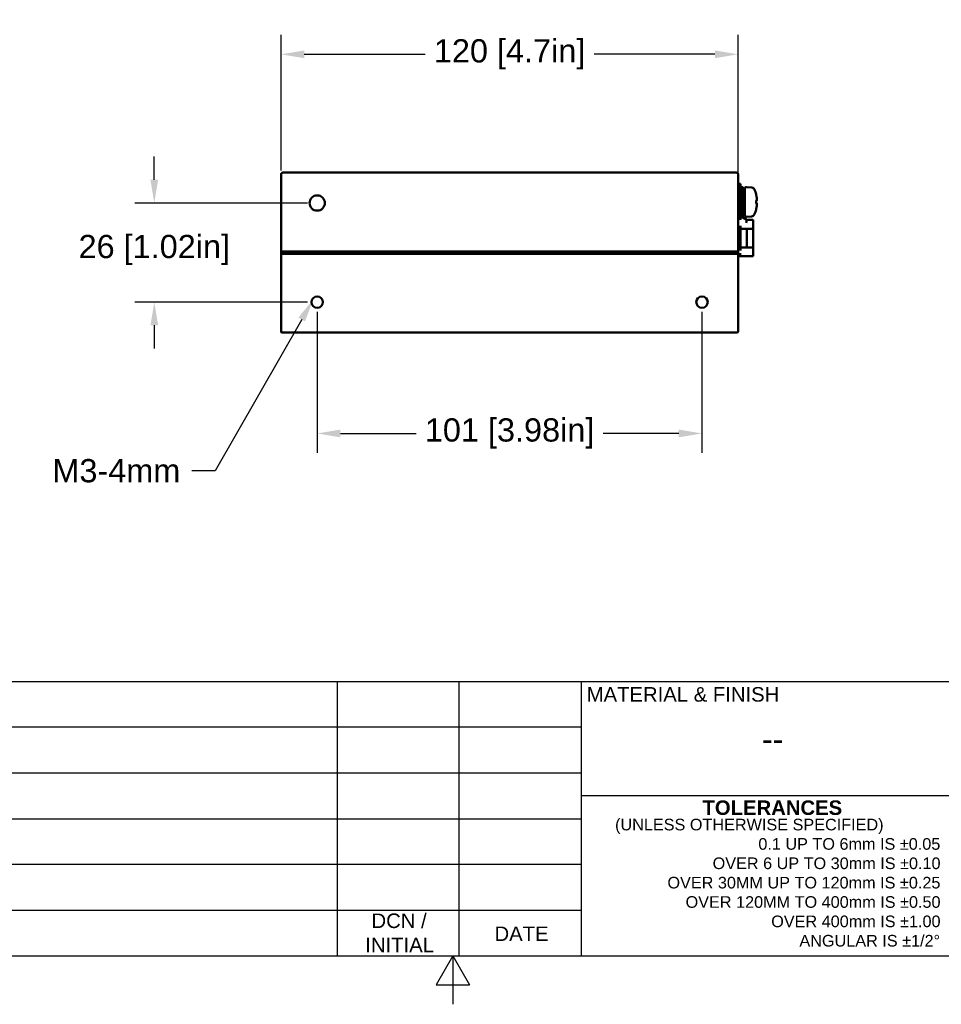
# Model space of a CAD drawing. Header units: inches. Extents: x 0 to 17, y 0 to 11.
# Tile 9 of 21: x 6.3 to 11, y 0.1 to 5.2. Entities that reach past the tile are written whole.
import ezdxf
from ezdxf import colors
from ezdxf.entities.mleader import LeaderData, LeaderLine
from ezdxf.math import Vec2, Vec3

# ---------------------------------------------------------------- set-up
doc = ezdxf.new("R2010")
doc.units = ezdxf.units.IN
doc.header["$LTSCALE"] = 0.75
doc.header["$MEASUREMENT"] = 0
for name, color, linetype in [('A3 ASME - Drawing Template (V1) v1_0', 7, 'Continuous'), ('Border', 7, 'Continuous'), ('Titleblock', 7, 'Continuous')]:
    doc.layers.add(name, color=color, linetype=linetype)
for name, color, linetype, lineweight in [('Annotations', 7, 'Continuous', 25), ('Dimensions', 7, 'Continuous', 25), ('Visible', 7, 'Continuous', 50)]:
    doc.layers.add(name, color=color, linetype=linetype, lineweight=lineweight)
doc.styles.get("Standard").update_dxf_attribs({"font": 'arial.ttf'})
doc.dimstyles.get("Standard").update_dxf_attribs({"dimtxt": 0.12, "dimasz": 0.12, "dimexe": 0.1, "dimexo": 0.05, "dimgap": 0.06, "dimtad": 0, "dimtih": 1, "dimtoh": 1, "dimlfac": 25.399986, "dimdsep": 46, "dimtxsty": 'Standard', "dimcen": 0, "dimclrd": 256, "dimclre": 256, "dimclrt": 256, "dimazin": 2, "dimtp": 0.01, "dimtm": 0.01, "dimtfac": 1, "dimtofl": 0, "dimtmove": 0, "dimatfit": 3, "dimfxl": 1, "dimtolj": 1, "dimarcsym": 1})

# ---------------------------------------------------------------- blocks, each defined once
blk = doc.blocks.new('ANSI_B_SHEET')
at = {"layer": 'Border'}
for p, q in [((0.62, 0.38), (16.38, 0.38)), ((8.5, 0.38), (8.413397, 0.23)), ((8.5, 0.38), (8.5, 0.13)), ((8.5, 0.38), (8.586603, 0.23)), ((8.413397, 0.23), (8.586603, 0.23))]:
    blk.add_line(p, q, dxfattribs=at)
blk = doc.blocks.new('A3 ASME - DRAWING TEMPLATE (V1) V1')
at = {"layer": 'A3 ASME - Drawing Template (V1) v1_0'}
for p, q in [((0.78894, 4.220906), (40.81934, 4.220906)), ((19.28894, 0.620906), (19.28894, 4.220906)), ((20.88894, 0.620906), (20.88894, 4.220906)), ((22.48894, 4.220906), (22.48894, 0.620906)), ((22.48894, 3.620906), (0.78894, 3.620906)), ((22.48894, 3.020906), (0.78894, 3.020906)), ((27.48894, 2.720906), (22.48894, 2.720906)), ((0.78894, 2.420906), (22.48894, 2.420906)), ((22.48894, 1.820906), (0.78894, 1.820906)), ((0.78894, 1.220906), (22.48894, 1.220906)), ((0.78894, 0.620906), (40.81934, 0.620906))]:
    blk.add_line(p, q, dxfattribs=at)
blk = doc.blocks.new('*D15')
at = {"layer": 'Defpoints', "color": 0, "transparency": 16777216}
for p in [(9.974581, 5.038283), (7.612376, 4.38816), (9.974581, 4.008239)]:
    blk.add_point(p, dxfattribs=at)
at = {"layer": 'Dimensions', "lineweight": -2, "transparency": 16777216}
for p, q in [((7.612376, 4.43816), (7.612376, 5.138283)), ((9.974581, 4.058239), (9.974581, 5.138283)), ((7.732376, 5.038283), (8.356575, 5.038283)), ((9.854581, 5.038283), (9.230382, 5.038283))]:
    blk.add_line(p, q, dxfattribs=at)
at = {"layer": 'Dimensions', "transparency": 16777216}
for points in [[(7.732376, 5.058283), (7.732376, 5.018283), (7.612376, 5.038283)], [(9.854581, 5.058283), (9.854581, 5.018283), (9.974581, 5.038283)]]:
    blk.add_solid(points, dxfattribs=at)
at = {"layer": 'Dimensions', "transparency": 16777216, "insert": (8.793479, 5.038283), "char_height": 0.12, "attachment_point": 5}
blk.add_mtext('\\A1;120 [4.7in]', dxfattribs=at)
blk = doc.blocks.new('*D16')
at = {"layer": 'Defpoints', "color": 0, "transparency": 16777216}
for p in [(7.799384, 4.27005), (6.957397, 3.758239), (7.799384, 3.758239)]:
    blk.add_point(p, dxfattribs=at)
at = {"layer": 'Dimensions', "lineweight": -2, "transparency": 16777216}
for p, q in [((6.957397, 4.39005), (6.957397, 4.51005)), ((7.749384, 4.27005), (6.857397, 4.27005)), ((7.749384, 3.758239), (6.857397, 3.758239)), ((6.957397, 3.638239), (6.957397, 3.518239))]:
    blk.add_line(p, q, dxfattribs=at)
at = {"layer": 'Dimensions', "transparency": 16777216}
for points in [[(6.937397, 4.39005), (6.977397, 4.39005), (6.957397, 4.27005)], [(6.937397, 3.638239), (6.977397, 3.638239), (6.957397, 3.758239)]]:
    blk.add_solid(points, dxfattribs=at)
at = {"layer": 'Dimensions', "transparency": 16777216, "insert": (6.957397, 4.027207), "char_height": 0.12, "attachment_point": 5}
blk.add_mtext('\\A1;26 [1.02in]', dxfattribs=at)
blk = doc.blocks.new('*D17')
at = {"layer": 'Defpoints', "color": 0, "transparency": 16777216}
for p in [(7.799384, 3.758239), (9.787573, 3.758239), (7.799384, 3.079416)]:
    blk.add_point(p, dxfattribs=at)
at = {"layer": 'Dimensions', "lineweight": -2, "transparency": 16777216}
for p, q in [((7.799384, 3.708239), (7.799384, 2.979416)), ((9.787573, 3.708239), (9.787573, 2.979416)), ((7.919384, 3.079416), (8.309959, 3.079416)), ((9.667573, 3.079416), (9.276998, 3.079416))]:
    blk.add_line(p, q, dxfattribs=at)
at = {"layer": 'Dimensions', "transparency": 16777216}
for points in [[(7.919384, 3.099416), (7.919384, 3.059416), (7.799384, 3.079416)], [(9.667573, 3.099416), (9.667573, 3.059416), (9.787573, 3.079416)]]:
    blk.add_solid(points, dxfattribs=at)
at = {"layer": 'Dimensions', "transparency": 16777216, "insert": (8.793479, 3.079416), "char_height": 0.12, "attachment_point": 5}
blk.add_mtext('\\A1;101 [3.98in]', dxfattribs=at)

msp = doc.modelspace()

# ---------------------------------------------------------------- linework, layer by layer
at = {"layer": 'Visible', "extrusion": (-1, -2e-16, 2.967e-13)}
for p, q in [((9.96474, 4.42753), (7.62222, 4.42753)), ((9.96474, 4.42753), (7.62222, 4.42753)), ((7.61238, 4.38816), (7.61238, 4.41769)), ((7.61238, 4.38816), (7.61238, 4.41769)), ((7.61238, 4.38816), (7.61238, 4.02005)), ((7.61238, 4.38816), (7.61238, 4.02005)), ((9.97458, 4.41769), (9.97458, 4.38816)), ((9.97458, 4.41769), (9.97458, 4.38816)), ((9.97458, 4.02005), (9.97458, 4.38816)), ((9.97458, 4.02005), (9.97458, 4.38816)), ((9.97458, 4.3697), (9.98631, 4.3697)), ((9.97458, 4.3697), (9.98631, 4.3697)), ((9.98631, 4.27595), (9.98631, 4.3697)), ((9.98631, 4.27595), (9.98631, 4.3697)), ((9.9867, 4.35273), (9.99891, 4.35273)), ((9.9867, 4.35273), (9.99891, 4.35273)), ((9.9993, 4.19958), (9.9993, 4.35233)), ((9.9993, 4.19958), (9.9993, 4.35233)), ((9.9997, 4.33747), (10.00875, 4.33747)), ((9.9997, 4.33747), (10.00875, 4.33747)), ((10.00915, 4.34485), (10.00915, 4.20706)), ((10.00915, 4.34485), (10.00915, 4.20706)), ((10.04393, 4.35076), (10.0176, 4.35271)), ((10.04393, 4.35076), (10.0176, 4.35271)), ((9.98631, 4.1839), (9.98631, 4.27595)), ((9.98631, 4.1839), (9.98631, 4.27595)), ((10.06718, 4.28286), (10.07112, 4.283)), ((10.06718, 4.28286), (10.07112, 4.283)), ((10.07112, 4.26891), (10.06718, 4.26905)), ((10.07112, 4.26891), (10.06718, 4.26905)), ((9.98631, 4.2018), (10.01981, 4.18246)), ((9.98631, 4.2018), (10.01981, 4.18246)), ((9.99084, 4.19918), (9.99891, 4.19918)), ((9.99084, 4.19918), (9.99891, 4.19918)), ((9.9997, 4.21444), (10.00875, 4.21444)), ((9.9997, 4.21444), (10.00875, 4.21444)), ((10.01981, 4.18246), (10.01566, 4.16695)), ((10.01981, 4.18246), (10.01566, 4.16695)), ((10.04393, 4.20115), (10.0176, 4.19921)), ((10.04393, 4.20115), (10.0176, 4.19921)), ((10.01981, 4.18246), (10.05231, 4.18246)), ((10.01981, 4.18246), (10.05231, 4.18246)), ((10.05231, 4.16695), (10.05231, 4.18246)), ((10.05231, 4.16695), (10.05231, 4.18246)), ((9.98631, 4.02445), (9.98631, 4.15296)), ((9.98631, 4.02445), (9.98631, 4.15296)), ((10.05231, 4.13746), (9.98631, 4.13746)), ((10.05231, 4.13746), (9.98631, 4.13746)), ((10.01981, 4.03995), (10.01981, 4.13746)), ((10.01981, 4.03995), (10.01981, 4.13746)), ((10.05231, 4.15296), (10.05231, 4.16695)), ((10.05231, 4.15296), (10.05231, 4.16695)), ((10.05231, 4.13746), (10.05231, 4.15296)), ((10.05231, 4.13746), (10.05231, 4.15296)), ((10.05231, 4.03995), (10.05231, 4.13746)), ((10.05231, 4.03995), (10.05231, 4.13746)), ((7.61238, 4.01414), (7.61238, 4.02005)), ((7.62222, 4.02005), (7.61238, 4.02005)), ((7.61238, 4.00824), (7.61238, 4.02005)), ((7.62222, 4.02005), (7.61238, 4.02005)), ((7.62222, 4.02005), (9.96474, 4.02005)), ((7.62222, 4.02005), (9.96474, 4.02005)), ((9.97458, 4.02005), (9.96474, 4.02005)), ((9.97458, 4.02005), (9.96474, 4.02005)), ((9.97458, 4.02005), (9.97458, 4.01414)), ((9.97458, 4.02005), (9.97458, 4.00824)), ((9.98631, 4.03995), (10.05231, 4.03995)), ((9.98631, 4.03995), (10.05231, 4.03995)), ((10.05231, 4.02445), (10.05231, 4.03995)), ((10.05231, 4.02445), (10.05231, 4.03995)), ((10.05231, 4.01046), (10.05231, 4.02445)), ((10.05231, 4.01046), (10.05231, 4.02445)), ((7.61238, 4.01414), (9.97458, 4.01414)), ((7.61238, 4.00824), (7.61238, 4.01414)), ((9.97458, 4.01414), (7.61238, 4.01414)), ((7.61238, 4.00824), (7.62222, 4.00824)), ((7.61238, 4.00824), (7.61238, 3.60469)), ((7.61238, 4.00824), (7.61238, 3.60469)), ((7.61238, 4.00824), (7.62222, 4.00824)), ((9.96474, 4.00824), (7.62222, 4.00824)), ((9.96474, 4.00824), (7.62222, 4.00824)), ((9.96474, 4.00824), (9.97458, 4.00824)), ((9.96474, 4.00824), (9.97458, 4.00824)), ((9.97458, 4.01414), (9.97458, 4.00824)), ((9.97458, 3.60469), (9.97458, 4.00824)), ((9.97458, 3.60469), (9.97458, 4.00824)), ((9.98631, 3.99496), (9.97458, 3.99393)), ((9.98631, 3.99496), (9.97458, 3.99393)), ((9.98563, 4.01046), (9.98631, 3.99496)), ((9.98563, 4.01046), (9.98631, 3.99496)), ((10.05231, 3.99496), (9.98631, 3.99496)), ((10.05231, 3.99496), (9.98631, 3.99496)), ((10.05231, 3.99496), (10.05231, 4.01046)), ((10.05231, 3.99496), (10.05231, 4.01046)), ((7.61631, 3.60076), (9.96474, 3.60076)), ((7.61631, 3.60076), (9.96474, 3.60076)), ((9.97064, 3.60076), (9.96474, 3.60076)), ((9.97064, 3.60076), (9.96474, 3.60076))]:
    msp.add_line(p, q, dxfattribs=at)
at = {"layer": 'Visible', "extrusion": (0, -2e-16, -1)}
for centre, radius in [((-7.79938, 4.27005), 0.03937), ((-7.79938, 4.27005), 0.03937), ((-7.79938, 3.75824), 0.02953), ((-7.79938, 3.75824), 0.02953)]:
    msp.add_circle(centre, radius, dxfattribs=at)
at = {"layer": 'Visible'}
msp.add_circle((9.78757, 3.75824), 0.02953, dxfattribs=at)
msp.add_circle((9.78757, 3.75824), 0.02953, dxfattribs=at)
at = {"layer": 'Visible', "extrusion": (0, -2e-16, -1)}
for centre, radius, start, end in [((-7.62222, 4.41769), 0.00984, 0, 90), ((-7.62222, 4.41769), 0.00984, 0, 90), ((-9.96474, 4.41769), 0.00984, 90, 180), ((-9.96474, 4.41769), 0.00984, 90, 180), ((-9.9867, 4.35233), 0.000394, 0, 90), ((-9.9867, 4.35233), 0.000394, 0, 90), ((-9.99891, 4.35233), 0.000394, 90, 180), ((-9.99891, 4.35233), 0.000394, 90, 180), ((-9.9997, 4.33708), 0.000394, 0, 90), ((-9.9997, 4.33708), 0.000394, 0, 90), ((-10.00875, 4.33708), 0.000394, 90, 180), ((-10.00875, 4.33708), 0.000394, 90, 180), ((-10.01702, 4.34485), 0.00787, 0, 94.22867), ((-10.01702, 4.34485), 0.00787, 0, 94.22867), ((-10.04262, 4.33304), 0.01777, 94.22867, 156.74428), ((-10.04262, 4.33304), 0.01777, 94.22867, 156.74428), ((-9.90979, 4.27595), 0.16234, 156.74428, 165.96295), ((-9.90979, 4.27595), 0.16234, 156.74428, 165.96295), ((-10.06691, 4.31524), 0.000394, 165.96295, 219.18135), ((-10.06691, 4.31524), 0.000394, 165.96295, 219.18135), ((-9.90979, 4.27595), 0.16234, 194.03705, 203.25572), ((-9.90979, 4.27595), 0.16234, 194.03705, 203.25572), ((-10.06691, 4.23667), 0.000394, 140.81926, 194.03705), ((-10.06691, 4.23667), 0.000394, 140.81926, 194.03705), ((-9.99891, 4.19958), 0.000394, 180, 270), ((-9.99891, 4.19958), 0.000394, 180, 270), ((-9.9997, 4.21483), 0.000394, 270, 0), ((-9.9997, 4.21483), 0.000394, 270, 0), ((-10.00875, 4.21483), 0.000394, 180, 270), ((-10.00875, 4.21483), 0.000394, 180, 270), ((-10.01702, 4.20706), 0.00787, 265.77133, 0), ((-10.01702, 4.20706), 0.00787, 265.77133, 0), ((-10.04262, 4.21887), 0.01777, 203.25572, 265.77133), ((-10.04262, 4.21887), 0.01777, 203.25572, 265.77133)]:
    msp.add_arc(centre, radius, start, end, dxfattribs=at)
at = {"layer": 'Visible'}
msp.add_arc((9.97064, 3.60469), 0.00394, 270, 0, dxfattribs=at)
msp.add_arc((9.97064, 3.60469), 0.00394, 270, 0, dxfattribs=at)
at = {"layer": 'Visible', "extrusion": (1e-16, -2e-16, -1)}
msp.add_ellipse((7.61631, 3.60469), major_axis=(0.00278, 0.00278), ratio=1, start_param=2.3561945, end_param=2.6272691, dxfattribs=at)
msp.add_ellipse((7.61631, 3.60469), major_axis=(0.00278, 0.00278), ratio=1, start_param=2.3561945, end_param=2.6272691, dxfattribs=at)
at = {"layer": 'Visible'}
for points, knots in [([(10.06716, 4.31524), (10.06716, 4.31524), (10.06716, 4.31524), (10.06717, 4.31523), (10.06717, 4.31522), (10.06717, 4.3152), (10.06717, 4.31518), (10.06719, 4.31512), (10.06719, 4.31507), (10.06722, 4.31497), (10.06723, 4.31491), (10.06725, 4.3148), (10.06726, 4.31476), (10.06727, 4.31471), (10.06728, 4.3147), (10.06728, 4.31467), (10.06729, 4.31466), (10.06729, 4.31465), (10.06729, 4.31464), (10.06729, 4.31464), (10.06729, 4.31464), (10.06729, 4.31463), (10.0673, 4.31463), (10.0673, 4.31461), (10.0673, 4.31459), (10.06731, 4.31457), (10.06731, 4.31456), (10.06732, 4.31454)], [0.0035704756, 0.0035704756, 0.0035704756, 0.0035704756, 0.0038209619, 0.0038209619, 0.0042429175, 0.0042429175, 0.0049434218, 0.0049434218, 0.0059071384, 0.0059071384, 0.0070695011, 0.0070695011, 0.0076868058, 0.0076868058, 0.0079262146, 0.0079262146, 0.0081071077, 0.0081071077, 0.0081411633, 0.0081411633, 0.008166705, 0.008166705, 0.0082433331, 0.0082433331, 0.0084733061, 0.0084733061, 0.0086537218, 0.0086537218, 0.0086537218, 0.0086537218]), ([(10.06716, 4.31524), (10.06716, 4.31524), (10.06716, 4.31524), (10.06717, 4.31523), (10.06717, 4.31522), (10.06717, 4.3152), (10.06717, 4.31518), (10.06719, 4.31512), (10.06719, 4.31507), (10.06722, 4.31497), (10.06723, 4.31491), (10.06725, 4.3148), (10.06726, 4.31476), (10.06727, 4.31471), (10.06728, 4.3147), (10.06728, 4.31467), (10.06729, 4.31466), (10.06729, 4.31465), (10.06729, 4.31464), (10.06729, 4.31464), (10.06729, 4.31464), (10.06729, 4.31463), (10.0673, 4.31463), (10.0673, 4.31461), (10.0673, 4.31459), (10.06731, 4.31457), (10.06731, 4.31456), (10.06732, 4.31454)], [0.0035704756, 0.0035704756, 0.0035704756, 0.0035704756, 0.0038209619, 0.0038209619, 0.0042429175, 0.0042429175, 0.0049434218, 0.0049434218, 0.0059071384, 0.0059071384, 0.0070695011, 0.0070695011, 0.0076868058, 0.0076868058, 0.0079262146, 0.0079262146, 0.0081071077, 0.0081071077, 0.0081411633, 0.0081411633, 0.008166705, 0.008166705, 0.0082433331, 0.0082433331, 0.0084733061, 0.0084733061, 0.0086537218, 0.0086537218, 0.0086537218, 0.0086537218]), ([(10.06717, 4.26944), (10.0672, 4.27031), (10.06723, 4.27118), (10.06727, 4.27291), (10.06729, 4.27378), (10.0673, 4.27552), (10.0673, 4.27639), (10.06729, 4.27813), (10.06727, 4.279), (10.06723, 4.28074), (10.0672, 4.2816), (10.06717, 4.28247)], [4.671331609, 4.671331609, 4.671331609, 4.671331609, 4.687754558, 4.687754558, 4.704177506, 4.704177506, 4.720600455, 4.720600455, 4.737023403, 4.737023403, 4.753446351, 4.753446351, 4.753446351, 4.753446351]), ([(10.06717, 4.26944), (10.0672, 4.27031), (10.06723, 4.27118), (10.06727, 4.27291), (10.06729, 4.27378), (10.0673, 4.27552), (10.0673, 4.27639), (10.06729, 4.27813), (10.06727, 4.279), (10.06723, 4.28074), (10.0672, 4.2816), (10.06717, 4.28247)], [4.671331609, 4.671331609, 4.671331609, 4.671331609, 4.687754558, 4.687754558, 4.704177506, 4.704177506, 4.720600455, 4.720600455, 4.737023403, 4.737023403, 4.753446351, 4.753446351, 4.753446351, 4.753446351]), ([(10.06721, 4.31499), (10.06722, 4.31494), (10.06723, 4.31489), (10.06725, 4.3148), (10.06726, 4.31476), (10.06727, 4.31471), (10.06728, 4.3147), (10.06728, 4.31467), (10.06729, 4.31466), (10.06729, 4.31465), (10.06729, 4.31464), (10.06729, 4.31464), (10.06729, 4.31464), (10.06729, 4.31463), (10.0673, 4.31463), (10.0673, 4.31461), (10.0673, 4.31459), (10.06731, 4.31457), (10.06731, 4.31456), (10.06732, 4.31454)], [0.006174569, 0.006174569, 0.006174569, 0.006174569, 0.0070703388, 0.0070703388, 0.0076879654, 0.0076879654, 0.0079270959, 0.0079270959, 0.0081077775, 0.0081077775, 0.0081417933, 0.0081417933, 0.008167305, 0.008167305, 0.0082438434, 0.0082438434, 0.008473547, 0.008473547, 0.0086537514, 0.0086537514, 0.0086537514, 0.0086537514]), ([(10.06721, 4.31499), (10.06722, 4.31494), (10.06723, 4.31489), (10.06725, 4.3148), (10.06726, 4.31476), (10.06727, 4.31471), (10.06728, 4.3147), (10.06728, 4.31467), (10.06729, 4.31466), (10.06729, 4.31465), (10.06729, 4.31464), (10.06729, 4.31464), (10.06729, 4.31464), (10.06729, 4.31463), (10.0673, 4.31463), (10.0673, 4.31461), (10.0673, 4.31459), (10.06731, 4.31457), (10.06731, 4.31456), (10.06732, 4.31454)], [0.006174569, 0.006174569, 0.006174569, 0.006174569, 0.0070703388, 0.0070703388, 0.0076879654, 0.0076879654, 0.0079270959, 0.0079270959, 0.0081077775, 0.0081077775, 0.0081417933, 0.0081417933, 0.008167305, 0.008167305, 0.0082438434, 0.0082438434, 0.008473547, 0.008473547, 0.0086537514, 0.0086537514, 0.0086537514, 0.0086537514]), ([(10.0715, 4.28829), (10.07136, 4.29006), (10.0712, 4.29182), (10.07081, 4.29535), (10.07059, 4.29711), (10.07009, 4.30063), (10.06981, 4.30238), (10.0692, 4.30587), (10.06886, 4.30762), (10.06813, 4.31109), (10.06774, 4.31282), (10.06732, 4.31454)], [4.78843547, 4.78843547, 4.78843547, 4.78843547, 4.82122777, 4.82122777, 4.85402008, 4.85402008, 4.88681238, 4.88681238, 4.91960469, 4.91960469, 4.95239699, 4.95239699, 4.95239699, 4.95239699]), ([(10.0715, 4.28829), (10.07136, 4.29006), (10.0712, 4.29182), (10.07081, 4.29535), (10.07059, 4.29711), (10.07009, 4.30063), (10.06981, 4.30238), (10.0692, 4.30587), (10.06886, 4.30762), (10.06813, 4.31109), (10.06774, 4.31282), (10.06732, 4.31454)], [4.78843547, 4.78843547, 4.78843547, 4.78843547, 4.82122777, 4.82122777, 4.85402008, 4.85402008, 4.88681238, 4.88681238, 4.91960469, 4.91960469, 4.95239699, 4.95239699, 4.95239699, 4.95239699]), ([(10.0715, 4.28829), (10.0715, 4.28827), (10.0715, 4.28826), (10.0715, 4.28822), (10.0715, 4.28819), (10.07151, 4.2881), (10.07152, 4.28803), (10.07154, 4.28774), (10.07155, 4.28752), (10.07159, 4.28679), (10.07162, 4.28627), (10.07165, 4.28534), (10.07165, 4.2849), (10.07164, 4.2842), (10.07163, 4.28392), (10.07158, 4.28346), (10.07167, 4.28327), (10.07126, 4.28303), (10.07119, 4.283), (10.07112, 4.283)], [0, 0, 0, 0, 0.000243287, 0.000243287, 0.000608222, 0.000608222, 0.001703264, 0.001703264, 0.004994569, 0.004994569, 0.013201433, 0.013201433, 0.021504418, 0.021504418, 0.029589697, 0.029589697, 0.03850765, 0.03850765, 0.039923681, 0.039923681, 0.039923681, 0.039923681]), ([(10.0715, 4.28829), (10.0715, 4.28827), (10.0715, 4.28826), (10.0715, 4.28822), (10.0715, 4.28819), (10.07151, 4.2881), (10.07152, 4.28803), (10.07154, 4.28774), (10.07155, 4.28752), (10.07159, 4.28679), (10.07162, 4.28627), (10.07165, 4.28534), (10.07165, 4.2849), (10.07164, 4.2842), (10.07163, 4.28392), (10.07158, 4.28346), (10.07167, 4.28327), (10.07126, 4.28303), (10.07119, 4.283), (10.07112, 4.283)], [0, 0, 0, 0, 0.000243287, 0.000243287, 0.000608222, 0.000608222, 0.001703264, 0.001703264, 0.004994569, 0.004994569, 0.013201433, 0.013201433, 0.021504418, 0.021504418, 0.029589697, 0.029589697, 0.03850765, 0.03850765, 0.039923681, 0.039923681, 0.039923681, 0.039923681]), ([(10.06732, 4.23737), (10.06731, 4.23735), (10.06731, 4.23733), (10.0673, 4.2373), (10.0673, 4.23729), (10.06729, 4.23728), (10.06729, 4.23728), (10.06729, 4.23727), (10.06729, 4.23727), (10.06729, 4.23727), (10.06729, 4.23726), (10.06729, 4.23725), (10.06728, 4.23723), (10.06727, 4.23719), (10.06726, 4.23715), (10.06724, 4.23704), (10.06722, 4.23697), (10.0672, 4.23684), (10.06718, 4.23678), (10.06717, 4.23672), (10.06717, 4.23671), (10.06717, 4.23668), (10.06717, 4.23668), (10.06716, 4.23667), (10.06716, 4.23667), (10.06716, 4.23667)], [0, 0, 0, 0, 0.0003218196, 0.0003218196, 0.0004424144, 0.0004424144, 0.0004876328, 0.0004876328, 0.0005045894, 0.0005045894, 0.0005689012, 0.0005689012, 0.0007618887, 0.0007618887, 0.0013422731, 0.0013422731, 0.0026074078, 0.0026074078, 0.0038572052, 0.0038572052, 0.0044272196, 0.0044272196, 0.0048949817, 0.0048949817, 0.0050796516, 0.0050796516, 0.0050796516, 0.0050796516]), ([(10.06732, 4.23737), (10.06731, 4.23735), (10.06731, 4.23733), (10.0673, 4.2373), (10.0673, 4.23729), (10.06729, 4.23728), (10.06729, 4.23728), (10.06729, 4.23727), (10.06729, 4.23727), (10.06729, 4.23727), (10.06729, 4.23726), (10.06729, 4.23725), (10.06728, 4.23723), (10.06727, 4.23719), (10.06726, 4.23715), (10.06724, 4.23704), (10.06722, 4.23697), (10.0672, 4.23684), (10.06718, 4.23678), (10.06717, 4.23672), (10.06717, 4.23671), (10.06717, 4.23668), (10.06717, 4.23668), (10.06716, 4.23667), (10.06716, 4.23667), (10.06716, 4.23667)], [0, 0, 0, 0, 0.0003218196, 0.0003218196, 0.0004424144, 0.0004424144, 0.0004876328, 0.0004876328, 0.0005045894, 0.0005045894, 0.0005689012, 0.0005689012, 0.0007618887, 0.0007618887, 0.0013422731, 0.0013422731, 0.0026074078, 0.0026074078, 0.0038572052, 0.0038572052, 0.0044272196, 0.0044272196, 0.0048949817, 0.0048949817, 0.0050796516, 0.0050796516, 0.0050796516, 0.0050796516]), ([(10.06717, 4.26944), (10.06717, 4.26943), (10.06717, 4.26943), (10.06717, 4.26942), (10.06717, 4.26941), (10.06717, 4.26937), (10.06717, 4.26934), (10.06717, 4.26925), (10.06717, 4.26919), (10.06718, 4.26908), (10.06718, 4.26903), (10.06719, 4.26898), (10.0672, 4.26896), (10.06721, 4.26892), (10.06721, 4.26891), (10.06721, 4.2689), (10.06721, 4.2689), (10.06721, 4.2689)], [0, 0, 0, 0, 0.0000496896, 0.0000496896, 0.0001988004, 0.0001988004, 0.0006472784, 0.0006472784, 0.0016043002, 0.0016043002, 0.0025469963, 0.0025469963, 0.0029775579, 0.0029775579, 0.0037242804, 0.0037242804, 0.0038268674, 0.0038268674, 0.0038268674, 0.0038268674]), ([(10.06717, 4.26944), (10.06717, 4.26943), (10.06717, 4.26943), (10.06717, 4.26942), (10.06717, 4.26941), (10.06717, 4.26937), (10.06717, 4.26934), (10.06717, 4.26925), (10.06717, 4.26919), (10.06717, 4.2691), (10.06718, 4.26907), (10.06718, 4.26905)], [0, 0, 0, 0, 0.0000496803, 0.0000496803, 0.0001987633, 0.0001987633, 0.0006471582, 0.0006471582, 0.001603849, 0.001603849, 0.0021664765, 0.0021664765, 0.0021664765, 0.0021664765]), ([(10.06717, 4.26944), (10.06717, 4.26943), (10.06717, 4.26943), (10.06717, 4.26942), (10.06717, 4.26941), (10.06717, 4.26937), (10.06717, 4.26934), (10.06717, 4.26925), (10.06717, 4.26919), (10.06717, 4.2691), (10.06718, 4.26907), (10.06718, 4.26905)], [0, 0, 0, 0, 0.0000496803, 0.0000496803, 0.0001987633, 0.0001987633, 0.0006471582, 0.0006471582, 0.001603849, 0.001603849, 0.0021664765, 0.0021664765, 0.0021664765, 0.0021664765]), ([(10.06717, 4.26944), (10.06717, 4.26943), (10.06717, 4.26943), (10.06717, 4.26942), (10.06717, 4.26941), (10.06717, 4.26937), (10.06717, 4.26934), (10.06717, 4.26925), (10.06717, 4.26919), (10.06718, 4.26908), (10.06718, 4.26903), (10.06719, 4.26898), (10.0672, 4.26896), (10.06721, 4.26892), (10.06721, 4.26891), (10.06721, 4.2689), (10.06721, 4.2689), (10.06721, 4.2689)], [0, 0, 0, 0, 0.0000496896, 0.0000496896, 0.0001988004, 0.0001988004, 0.0006472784, 0.0006472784, 0.0016043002, 0.0016043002, 0.0025469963, 0.0025469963, 0.0029775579, 0.0029775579, 0.0037242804, 0.0037242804, 0.0038268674, 0.0038268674, 0.0038268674, 0.0038268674]), ([(10.06732, 4.23737), (10.06774, 4.23909), (10.06813, 4.24082), (10.06886, 4.24429), (10.0692, 4.24604), (10.06981, 4.24953), (10.07009, 4.25128), (10.07059, 4.2548), (10.07081, 4.25656), (10.0712, 4.26009), (10.07136, 4.26185), (10.0715, 4.26362)], [4.47238097, 4.47238097, 4.47238097, 4.47238097, 4.50517327, 4.50517327, 4.53796558, 4.53796558, 4.57075788, 4.57075788, 4.60355019, 4.60355019, 4.6363425, 4.6363425, 4.6363425, 4.6363425]), ([(10.06732, 4.23737), (10.06774, 4.23909), (10.06813, 4.24082), (10.06886, 4.24429), (10.0692, 4.24604), (10.06981, 4.24953), (10.07009, 4.25128), (10.07059, 4.2548), (10.07081, 4.25656), (10.0712, 4.26009), (10.07136, 4.26185), (10.0715, 4.26362)], [4.47238097, 4.47238097, 4.47238097, 4.47238097, 4.50517327, 4.50517327, 4.53796558, 4.53796558, 4.57075788, 4.57075788, 4.60355019, 4.60355019, 4.6363425, 4.6363425, 4.6363425, 4.6363425]), ([(10.07112, 4.26891), (10.07117, 4.26891), (10.07123, 4.26889), (10.07133, 4.26885), (10.07137, 4.26882), (10.07144, 4.26875), (10.07146, 4.26871), (10.07151, 4.26864), (10.07152, 4.2686), (10.07157, 4.26846), (10.07158, 4.26837), (10.07162, 4.26811), (10.07163, 4.26793), (10.07165, 4.26737), (10.07165, 4.26692), (10.07163, 4.26596), (10.07161, 4.26546), (10.07157, 4.26474), (10.07156, 4.26452), (10.07154, 4.26419), (10.07153, 4.26408), (10.07152, 4.26391), (10.07151, 4.26385), (10.07151, 4.26374), (10.0715, 4.26368), (10.0715, 4.26362)], [0, 0, 0, 0, 0.001140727, 0.001140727, 0.002298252, 0.002298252, 0.003562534, 0.003562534, 0.005375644, 0.005375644, 0.009845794, 0.009845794, 0.015521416, 0.015521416, 0.025065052, 0.025065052, 0.033171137, 0.033171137, 0.036566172, 0.036566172, 0.038293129, 0.038293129, 0.039160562, 0.039160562, 0.040029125, 0.040029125, 0.040029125, 0.040029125]), ([(10.07112, 4.26891), (10.07117, 4.26891), (10.07123, 4.26889), (10.07133, 4.26885), (10.07137, 4.26882), (10.07144, 4.26875), (10.07146, 4.26871), (10.07151, 4.26864), (10.07152, 4.2686), (10.07157, 4.26846), (10.07158, 4.26837), (10.07162, 4.26811), (10.07163, 4.26793), (10.07165, 4.26737), (10.07165, 4.26692), (10.07163, 4.26596), (10.07161, 4.26546), (10.07157, 4.26474), (10.07156, 4.26452), (10.07154, 4.26419), (10.07153, 4.26408), (10.07152, 4.26391), (10.07151, 4.26385), (10.07151, 4.26374), (10.0715, 4.26368), (10.0715, 4.26362)], [0, 0, 0, 0, 0.001140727, 0.001140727, 0.002298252, 0.002298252, 0.003562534, 0.003562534, 0.005375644, 0.005375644, 0.009845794, 0.009845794, 0.015521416, 0.015521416, 0.025065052, 0.025065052, 0.033171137, 0.033171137, 0.036566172, 0.036566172, 0.038293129, 0.038293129, 0.039160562, 0.039160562, 0.040029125, 0.040029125, 0.040029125, 0.040029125]), ([(7.61238, 3.6047), (7.61238, 3.60381), (7.61269, 3.60286), (7.61368, 3.60173), (7.61409, 3.6014), (7.61479, 3.60106), (7.61502, 3.60097), (7.61526, 3.6009)], [0, 0, 0, 0, 0.025267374, 0.025267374, 0.037901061, 0.037901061, 0.043282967, 0.043282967, 0.043282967, 0.043282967]), ([(7.61238, 3.6047), (7.61238, 3.60381), (7.61269, 3.60286), (7.61368, 3.60173), (7.61409, 3.6014), (7.61479, 3.60106), (7.61502, 3.60097), (7.61526, 3.6009)], [0, 0, 0, 0, 0.025267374, 0.025267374, 0.037901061, 0.037901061, 0.043282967, 0.043282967, 0.043282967, 0.043282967]), ([(7.61526, 3.6009), (7.61545, 3.60096), (7.61565, 3.60102), (7.61642, 3.60131), (7.61703, 3.60161), (7.619, 3.60266), (7.62074, 3.60376), (7.62222, 3.6047)], [0.1214989, 0.1214989, 0.1214989, 0.1214989, 0.125471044, 0.125471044, 0.136354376, 0.136354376, 0.163051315, 0.163051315, 0.163051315, 0.163051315]), ([(7.61526, 3.6009), (7.61545, 3.60096), (7.61565, 3.60102), (7.61642, 3.60131), (7.61703, 3.60161), (7.619, 3.60266), (7.62074, 3.60376), (7.62222, 3.6047)], [0.1214989, 0.1214989, 0.1214989, 0.1214989, 0.125471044, 0.125471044, 0.136354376, 0.136354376, 0.163051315, 0.163051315, 0.163051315, 0.163051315])]:
    msp.add_open_spline(points, degree=3, knots=knots, dxfattribs=at)

# ---------------------------------------------------------------- block references
at = {"layer": 'Border'}
msp.add_blockref('ANSI_B_SHEET', (0, 0), dxfattribs=at)
at = {"layer": 'Titleblock', "xscale": 0.393701, "yscale": 0.393701, "zscale": 0.393701}
msp.add_blockref('A3 ASME - DRAWING TEMPLATE (V1) V1', (0.30939, 0.13555), dxfattribs=at)

# ---------------------------------------------------------------- texts
at = {"layer": 'Annotations', "attachment_point": 1}
for s, width, insert, char_height in [('MATERIAL & FINISH', 1.053394, (9.19187, 1.76882), 0.075), ('\\pi0.93371;--', 1.968504, (9.16331, 1.5611), 0.12), ('\\pi0.62703;{\\fArial|b1|i0|c0|p34;TOLERANCES}', 1.968504, (9.16331, 1.18342), 0.075), ('\\pi0.29437;(UNLESS OTHERWISE SPECIFIED)\\P\\pi1.03494;0.1 UP TO 6mm IS ±0.05\\P\\pi0.79863;OVER 6 UP TO 30mm IS ±0.10\\P\\pi0.56509;OVER 30MM UP TO 120mm IS ±0.25\\P\\pi0.65886;OVER 120MM TO 400mm IS ±0.50\\P\\pi1.10133;OVER 400mm IS ±1.00\\P\\pi1.24703;ANGULAR IS ±1/2° ', 1.968504, (9.04405, 1.08866), 0.06), ('\\pi0.17639;DCN /\\P\\pi0.14414;INITIAL', 0.629921, (7.90346, 0.59915), 0.075), ('\\pi0.1821;DATE', 0.629921, (8.53339, 0.53196), 0.075)]:
    msp.add_mtext_dynamic_manual_height_columns(s, width=width, gutter_width=0.6, heights=[0], dxfattribs=dict(at, insert=insert, char_height=char_height))

# ---------------------------------------------------------------- dimensions: what is measured, and where the dimension line sits
at = {"layer": 'Dimensions'}
dim = msp.add_linear_dim(base=(9.97458, 5.03828), p1=(7.61238, 4.38816), p2=(9.97458, 4.00824), dimstyle='Standard', override={"dimlfac": 50.799973, "dimclrd": 256, "dimclre": 256}, dxfattribs=at)
dim.commit()
dim.dimension.update_dxf_attribs({"geometry": '*D15', "text_midpoint": (8.79348, 5.03828)})
dim = msp.add_linear_dim(base=(6.9574, 3.75824), p1=(7.79938, 4.27005), p2=(7.79938, 3.75824), angle=270, dimstyle='Standard', override={"dimlfac": 50.799973}, dxfattribs=at)
dim.commit()
dim.dimension.update_dxf_attribs({"geometry": '*D16', "text_midpoint": (6.9574, 4.02721), "dimtype": 161})
dim = msp.add_aligned_dim(p1=(9.78757, 3.75824), p2=(7.79938, 3.75824), distance=0.67882, dimstyle='Standard', override={"dimlfac": 50.799973, "dimclrd": 256, "dimclre": 256}, dxfattribs=at)
dim.commit()
dim.dimension.update_dxf_attribs({"geometry": '*D17', "text_midpoint": (8.79348, 3.07942)})

# ---------------------------------------------------------------- leaders
at = {"layer": 'Annotations'}
ml = msp.add_multileader_mtext('Standard', dxfattribs=at)
ml.set_content('M3-4mm', color=256)
ml.set_leader_properties()
ml.build(insert=Vec2(0, 0))
ml.multileader.update_dxf_attribs({"dogleg_length": 0.12, "arrow_head_size": 0.12})
ctx = ml.context
ctx.base_point, ctx.char_height, ctx.arrow_head_size, ctx.landing_gap_size, ctx.plane_origin = Vec3(6.39391, 2.88598), 0.12, 0.12, 0.06, Vec3(7.77891, 3.77258)
ctx.text_align_type = 2
notes = []
notes.append((ctx, [(0, (1, 1, 0), (7.27189, 2.88598), (-1, 0), 0.12, [(0, [(7.77891, 3.77258)], 0, [])])]))
ctx.mtext.insert, ctx.mtext.alignment, ctx.mtext.flow_direction = Vec3(7.09189, 2.94704), 3, 5
for ctx, leaders in notes:
    for number, flags, end, landing, length, lines in leaders:
        leader = LeaderData()
        leader.index, (leader.has_last_leader_line, leader.has_dogleg_vector, leader.attachment_direction) = number, flags
        leader.last_leader_point, leader.dogleg_vector, leader.dogleg_length = Vec3(end), Vec3(landing), length
        for number, points, colour, breaks in lines:
            line = LeaderLine()
            line.index, line.vertices, line.color, line.breaks = number, Vec3.list(points), colors.encode_raw_color(colour), breaks
            leader.lines.append(line)
        ctx.leaders.append(leader)

doc.saveas('drawing.dxf')
